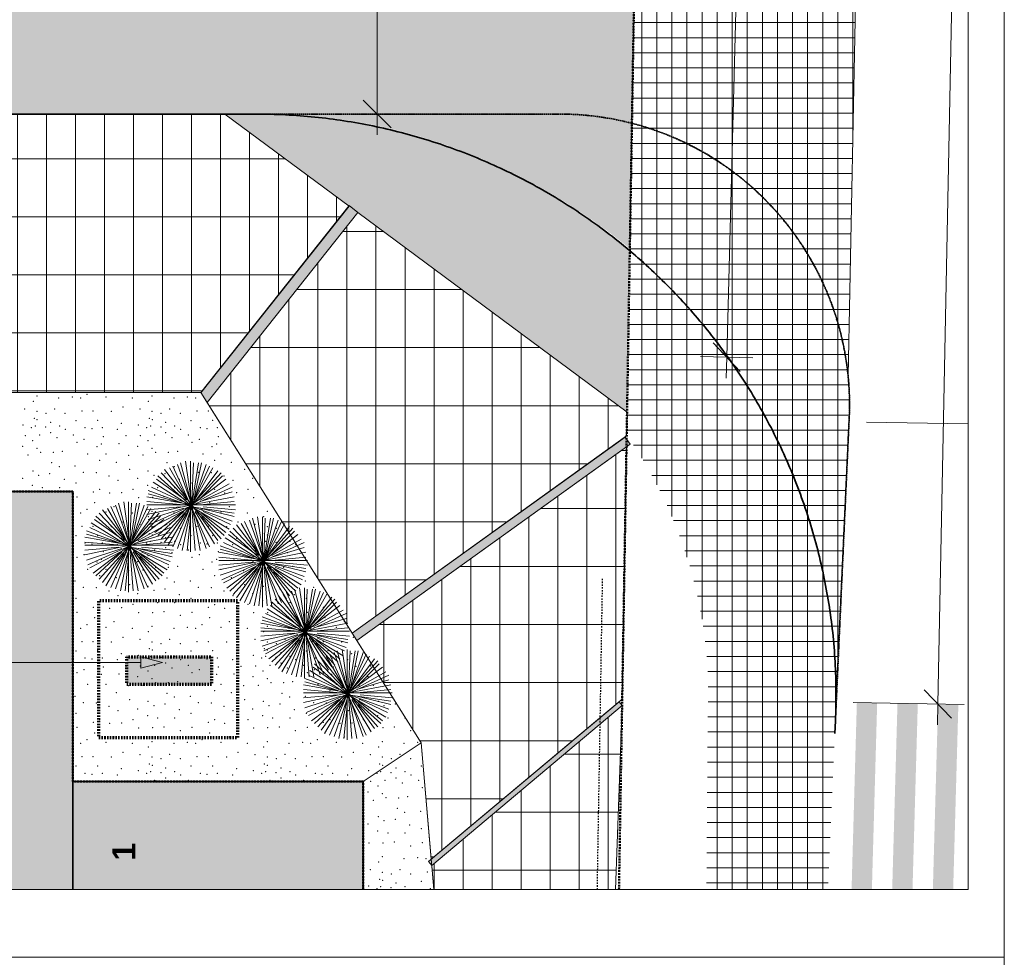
# Model space of a CAD drawing. Extents: x 169 to 11746, y 128 to 5830.
# Tile 6 of 7: x 10049 to 11746, y 2643 to 4258. Entities that reach past the tile are written whole.
import ezdxf
from ezdxf.xclip import XClip

# ---------------------------------------------------------------- set-up
doc = ezdxf.new("R2010")
doc.units = 0
doc.header["$MEASUREMENT"] = 0
doc.header["$XCLIPFRAME"] = 2
for name, pattern in [('Krawędzie ukryte', [68, 48, -20]), ('Kropki przerywana 1', [100, 60, -40]), ('Przerywana', [96, 48, -48]), ('Przerywana gęsta', [36, 24, -12])]:
    doc.linetypes.add(name, pattern=pattern)
for name, color, linetype in [('134 - droga', 7, 'Continuous'), ('135 - miejsca postojowe', 7, 'Continuous'), ('FORMA - Arch 01 - 820-G Rysunki Obrazki', 7, 'Continuous'), ('FORMA - Arch 01 - PZT 0 ZAKRES OPRACOWANIA', 7, 'Continuous'), ('FORMA - Arch 01 - PZT 1 Strefy', 7, 'Continuous'), ('FORMA - Arch 01 - PZT 2 Budynki', 7, 'Continuous'), ('FORMA - Arch 01 - PZT-3 Zagospodarowanie', 7, 'Continuous'), ('FORMA - Arch 01 - PZT-6 Uzbrojenie - Oświeltlenia', 7, 'Continuous')]:
    doc.layers.add(name, color=color, linetype=linetype)
doc.styles.add('STYL_AUTOMATYCZNY_8', font='arial.ttf')
pattern_1 = [(0, (5713.44, -1207.04), (0, 100), []), (90, (5713.437, -1207.043), (-50, 0), [])]
pattern_2 = [(0, (5713.437, -1207.043), (0, 26), []), (90, (5713.437, -1207.043), (-26, 0), [])]

# ---------------------------------------------------------------- blocks, each defined once
blk = doc.blocks.new('*X6')
at = {"color": 7, "linetype": 'Continuous', "lineweight": 13, "ltscale": 0.05}
for p in [(10072.9, 3600.3), (10079.1, 3609.7), (10116.7, 3606.5), (10140.2, 3608.1), (10154.2, 3606.5), (10165.2, 3612.8), (10198, 3608.1), (10243.4, 3606.5), (10271.3, 3600.3), (10277.6, 3609.7), (10315.1, 3606.5), (10338.6, 3608.1), (10352.7, 3606.5), (10058.2, 3587.2), (10079.1, 3583.1), (10109.6, 3587.4), (10109.6, 3587.4), (10156.6, 3583.6), (10176, 3583.6), (10207.4, 3583.1), (10227.3, 3590.9), (10256.6, 3587.2), (10277.6, 3583.1), (10308, 3587.4), (10308, 3587.4), (10355, 3583.6), (10374.4, 3583.6), (10074.4, 3571), (10079.5, 3568.9), (10094.8, 3579.9), (10102.6, 3564.3), (10127.6, 3579.9), (10146.4, 3567.4), (10183.8, 3567.9), (10272.9, 3571), (10278, 3568.9), (10293.2, 3579.9), (10301.1, 3564.3), (10326.1, 3579.9), (10344.9, 3567.4), (10382.2, 3567.9), (10055.2, 3559.5), (10069.7, 3554.9), (10076.5, 3557.9), (10094.2, 3556.3), (10118.3, 3558), (10128.3, 3552.3), (10162.1, 3554.9), (10173.8, 3553.3), (10191.8, 3554.9), (10217.9, 3552.3), (10224.6, 3562.7), (10253.7, 3559.5), (10268.2, 3554.9), (10275, 3557.9), (10292.7, 3556.3), (10316.7, 3558), (10326.7, 3552.3), (10360.5, 3554.9), (10372.3, 3553.3), (10390.2, 3554.9), (10059, 3541.4), (10071.8, 3532.9), (10083.8, 3542.7), (10102.8, 3546.7), (10113.6, 3538.1), (10141.7, 3542.7), (10148, 3530.1), (10160.5, 3534.8), (10193.3, 3539.9), (10232.5, 3541.1), (10257.5, 3541.4), (10270.3, 3532.9), (10282.3, 3542.7), (10301.2, 3546.7), (10312, 3538.1), (10340.2, 3542.7), (10346.4, 3530.1), (10358.9, 3534.8), (10391.8, 3539.9), (10054.5, 3522.9), (10079.1, 3519.8), (10085.4, 3512.9), (10122.9, 3514.5), (10182.4, 3522.3), (10190.2, 3527), (10220.5, 3527.7), (10253, 3522.9), (10277.6, 3519.8), (10283.8, 3512.9), (10321.4, 3514.5), (10380.8, 3522.3), (10388.7, 3527), (10063.7, 3508.2), (10107.3, 3512.7), (10166.8, 3509.8), (10187.1, 3498.9), (10198, 3509.8), (10237.1, 3507.4), (10262.2, 3508.2), (10305.8, 3512.7), (10365.2, 3509.8), (10385.5, 3498.9), (10396.5, 3509.8), (10072.3, 3480.5), (10104.7, 3494.7), (10117.8, 3487.8), (10145, 3489.3), (10215.8, 3495.2), (10238.7, 3483.2), (10270.8, 3480.5), (10303.1, 3494.7), (10316.2, 3487.8), (10343.5, 3489.3), (10414.2, 3495.2), (10437.2, 3483.2), (10054.4, 3467.6), (10082.2, 3473.2), (10101.3, 3475.7), (10126.1, 3466), (10158.9, 3478.5), (10181.2, 3477.9), (10203.1, 3472), (10203.1, 3472), (10218.9, 3464.3), (10252.8, 3467.6), (10280.6, 3473.2), (10299.7, 3475.7), (10324.5, 3466), (10357.4, 3478.5), (10379.6, 3477.9), (10401.6, 3472), (10401.6, 3472), (10417.3, 3464.3), (10451.2, 3467.6), (10071.3, 3455.9), (10088.5, 3451.9), (10118.3, 3451.9), (10146.4, 3459.7), (10187.1, 3448.8), (10244.6, 3449.1), (10269.7, 3455.9), (10287, 3451.9), (10316.7, 3451.9), (10344.9, 3459.7), (10385.5, 3448.8), (10443, 3449.1), (10148.1, 3435.8), (10176.1, 3444.1), (10204.3, 3442.5), (10225, 3443.3), (10254.4, 3434.7), (10278.5, 3434.9), (10298.2, 3436.5), (10298.2, 3436.5), (10326.1, 3430), (10346.5, 3435.8), (10374.6, 3444.1), (10402.7, 3442.5), (10423.5, 3443.3), (10452.8, 3434.7), (10165.2, 3414.4), (10178.6, 3426), (10212.1, 3419.1), (10277.6, 3411.2), (10363.6, 3414.4), (10377, 3426), (10410.6, 3419.1), (10476, 3411.2), (10154.2, 3408.1), (10198, 3409.7), (10243.4, 3408.1), (10271.3, 3401.9), (10315.1, 3408.1), (10338.6, 3409.7), (10352.7, 3408.1), (10396.5, 3409.7), (10441.8, 3408.1), (10469.7, 3401.9), (10156.6, 3385.2), (10176, 3385.2), (10207.4, 3384.7), (10227.3, 3392.5), (10256.6, 3388.8), (10277.6, 3384.7), (10293.2, 3381.5), (10308, 3389), (10308, 3389), (10326.1, 3381.5), (10355, 3385.2), (10374.4, 3385.2), (10405.9, 3384.7), (10425.7, 3392.5), (10455.1, 3388.8), (10476, 3384.7), (10491.7, 3381.5), (10146.4, 3369), (10183.8, 3369.4), (10224.6, 3364.3), (10253.7, 3361.1), (10272.9, 3372.6), (10278, 3370.5), (10301.1, 3365.9), (10344.9, 3369), (10382.2, 3369.4), (10423.1, 3364.3), (10452.1, 3361.1), (10471.3, 3372.6), (10476.4, 3370.5), (10499.5, 3365.9), (10141.7, 3344.2), (10162.1, 3356.5), (10173.8, 3354.9), (10191.8, 3356.5), (10217.9, 3353.9), (10268.2, 3356.5), (10275, 3359.5), (10282.3, 3344.2), (10292.7, 3357.9), (10301.2, 3348.2), (10316.7, 3359.6), (10326.7, 3353.9), (10340.2, 3344.2), (10360.5, 3356.5), (10372.3, 3354.9), (10390.2, 3356.5), (10416.3, 3353.9), (10466.6, 3356.5), (10473.4, 3359.5), (10480.7, 3344.2), (10491.1, 3357.9), (10499.7, 3348.2), (10515.1, 3359.6), (10525.2, 3353.9), (10148, 3331.7), (10160.5, 3336.4), (10190.2, 3328.6), (10193.3, 3341.5), (10220.5, 3329.2), (10232.5, 3342.7), (10257.5, 3343), (10270.3, 3334.5), (10312, 3339.7), (10346.4, 3331.7), (10358.9, 3336.4), (10388.7, 3328.6), (10391.8, 3341.5), (10418.9, 3329.2), (10430.9, 3342.7), (10455.9, 3343), (10468.7, 3334.5), (10510.5, 3339.7), (10166.8, 3311.4), (10182.4, 3323.9), (10198, 3311.4), (10253, 3324.5), (10262.2, 3309.8), (10277.6, 3321.4), (10283.8, 3314.5), (10305.8, 3314.3), (10321.4, 3316.1), (10365.2, 3311.4), (10380.8, 3323.9), (10396.5, 3311.4), (10451.4, 3324.5), (10460.6, 3309.8), (10476, 3321.4), (10482.3, 3314.5), (10504.2, 3314.3), (10519.8, 3316.1), (10187.1, 3300.4), (10215.8, 3296.8), (10237.1, 3309), (10303.1, 3296.2), (10385.5, 3300.4), (10414.2, 3296.8), (10435.5, 3309), (10501.6, 3296.2), (10145, 3290.9), (10158.9, 3280.1), (10181.2, 3279.5), (10238.7, 3284.8), (10270.8, 3282.1), (10299.7, 3277.3), (10316.2, 3289.4), (10343.5, 3290.9), (10357.4, 3280.1), (10379.6, 3279.5), (10437.2, 3284.8), (10469.2, 3282.1), (10498.2, 3277.3), (10514.7, 3289.4), (10541.9, 3290.9), (10555.8, 3280.1), (10146.4, 3261.3), (10203.1, 3273.6), (10203.1, 3273.6), (10218.9, 3265.9), (10252.8, 3269.2), (10280.6, 3274.8), (10324.5, 3267.6), (10344.9, 3261.3), (10401.6, 3273.6), (10401.6, 3273.6), (10417.3, 3265.9), (10451.2, 3269.2), (10479, 3274.8), (10523, 3267.6), (10543.3, 3261.3), (10176.1, 3245.7), (10187.1, 3250.4), (10204.3, 3244.1), (10225, 3244.9), (10244.6, 3250.7), (10269.7, 3257.5), (10287, 3253.5), (10316.7, 3253.5), (10374.6, 3245.7), (10385.5, 3250.4), (10402.7, 3244.1), (10423.5, 3244.9), (10443, 3250.7), (10468.2, 3257.5), (10485.4, 3253.5), (10515.1, 3253.5), (10573, 3245.7), (10584, 3250.4), (10148.1, 3237.3), (10178.6, 3227.6), (10254.4, 3236.3), (10278.5, 3236.5), (10298.2, 3238.1), (10298.2, 3238.1), (10326.1, 3231.6), (10346.5, 3237.3), (10377, 3227.6), (10452.8, 3236.3), (10476.9, 3236.5), (10496.7, 3238.1), (10496.7, 3238.1), (10524.5, 3231.6), (10544.9, 3237.3), (10575.4, 3227.6), (10154.2, 3209.7), (10165.2, 3216), (10198, 3211.3), (10212.1, 3220.7), (10243.4, 3209.7), (10277.6, 3212.8), (10315.1, 3209.7), (10338.6, 3211.3), (10352.7, 3209.7), (10363.6, 3216), (10396.5, 3211.3), (10410.6, 3220.7), (10441.8, 3209.7), (10476, 3212.8), (10513.6, 3209.7), (10537, 3211.3), (10551.1, 3209.7), (10562.1, 3216), (10594.9, 3211.3), (10609, 3220.7), (10227.3, 3194.1), (10256.6, 3190.4), (10271.3, 3203.5), (10308, 3190.6), (10308, 3190.6), (10425.7, 3194.1), (10455.1, 3190.4), (10469.7, 3203.5), (10506.5, 3190.6), (10506.5, 3190.6), (10624.2, 3194.1), (10156.6, 3186.7), (10176, 3186.8), (10207.4, 3186.2), (10272.9, 3174.2), (10277.6, 3186.2), (10293.2, 3183.1), (10326.1, 3183.1), (10355, 3186.7), (10374.4, 3186.8), (10405.9, 3186.2), (10471.3, 3174.2), (10476, 3186.2), (10491.7, 3183.1), (10524.5, 3183.1), (10553.4, 3186.7), (10572.9, 3186.8), (10604.3, 3186.2), (10146.4, 3170.6), (10162.1, 3158.1), (10173.8, 3156.5), (10183.8, 3171), (10191.8, 3158.1), (10224.6, 3165.9), (10253.7, 3162.7), (10268.2, 3158.1), (10275, 3161.1), (10278, 3172.1), (10292.7, 3159.5), (10301.1, 3167.5), (10316.7, 3161.2), (10344.9, 3170.6), (10360.5, 3158.1), (10372.3, 3156.5), (10382.2, 3171), (10390.2, 3158.1), (10423.1, 3165.9), (10452.1, 3162.7), (10466.6, 3158.1), (10473.4, 3161.1), (10476.4, 3172.1), (10491.1, 3159.5), (10499.5, 3167.5), (10515.1, 3161.2), (10543.3, 3170.6), (10558.9, 3158.1), (10570.7, 3156.5), (10580.7, 3171), (10588.7, 3158.1), (10621.5, 3165.9), (10141.7, 3145.8), (10193.3, 3143), (10217.9, 3155.5), (10232.5, 3144.3), (10257.5, 3144.6), (10282.3, 3145.8), (10301.2, 3149.8), (10312, 3141.3), (10326.7, 3155.5), (10340.2, 3145.8), (10391.8, 3143), (10416.3, 3155.5), (10430.9, 3144.3), (10455.9, 3144.6), (10480.7, 3145.8), (10499.7, 3149.8), (10510.5, 3141.3), (10525.2, 3155.5), (10538.6, 3145.8), (10590.2, 3143), (10614.7, 3155.5), (10629.3, 3144.3), (10654.3, 3144.6), (10148, 3133.3), (10160.5, 3138), (10182.4, 3125.5), (10190.2, 3130.2), (10220.5, 3130.8), (10253, 3126.1), (10270.3, 3136.1), (10277.6, 3123), (10346.4, 3133.3), (10358.9, 3138), (10380.8, 3125.5), (10388.7, 3130.2), (10418.9, 3130.8), (10451.4, 3126.1), (10468.7, 3136.1), (10476, 3123), (10544.9, 3133.3), (10557.4, 3138), (10579.3, 3125.5), (10587.1, 3130.2), (10617.4, 3130.8), (10649.8, 3126.1), (10166.8, 3113), (10198, 3113), (10237.1, 3110.6), (10262.2, 3111.4), (10283.8, 3116.1), (10305.8, 3115.9), (10321.4, 3117.7), (10365.2, 3113), (10396.5, 3113), (10435.5, 3110.6), (10460.6, 3111.4), (10482.3, 3116.1), (10504.2, 3115.9), (10519.8, 3117.7), (10563.6, 3113), (10594.9, 3113), (10634, 3110.6), (10659.1, 3111.4), (10145, 3092.5), (10187.1, 3102), (10215.8, 3098.4), (10303.1, 3097.8), (10316.2, 3091), (10343.5, 3092.5), (10385.5, 3102), (10414.2, 3098.4), (10501.6, 3097.8), (10514.7, 3091), (10541.9, 3092.5), (10584, 3102), (10612.6, 3098.4), (10158.9, 3081.7), (10181.2, 3081.1), (10203.1, 3075.1), (10203.1, 3075.1), (10238.7, 3086.4), (10270.8, 3083.7), (10280.6, 3076.3), (10299.7, 3078.9), (10357.4, 3081.7), (10379.6, 3081.1), (10401.6, 3075.1), (10401.6, 3075.1), (10437.2, 3086.4), (10469.2, 3083.7), (10479, 3076.3), (10498.2, 3078.9), (10555.8, 3081.7), (10578.1, 3081.1), (10600, 3075.1), (10600, 3075.1), (10635.6, 3086.4), (10667.7, 3083.7), (10677.5, 3076.3), (10696.6, 3078.9), (10146.4, 3062.9), (10218.9, 3067.4), (10252.8, 3070.7), (10269.7, 3059.1), (10287, 3055.1), (10316.7, 3055.1), (10324.5, 3069.2), (10344.9, 3062.9), (10417.3, 3067.4), (10451.2, 3070.7), (10468.2, 3059.1), (10485.4, 3055.1), (10515.1, 3055.1), (10523, 3069.2), (10543.3, 3062.9), (10615.8, 3067.4), (10649.7, 3070.7), (10666.6, 3059.1), (10683.9, 3055.1), (10713.6, 3055.1), (10148.1, 3038.9), (10176.1, 3047.3), (10187.1, 3052), (10204.3, 3045.7), (10225, 3046.5), (10244.6, 3052.2), (10254.4, 3037.9), (10278.5, 3038.1), (10298.2, 3039.7), (10298.2, 3039.7), (10346.5, 3038.9), (10374.6, 3047.3), (10385.5, 3052), (10402.7, 3045.7), (10423.5, 3046.5), (10443, 3052.2), (10452.8, 3037.9), (10476.9, 3038.1), (10496.7, 3039.7), (10496.7, 3039.7), (10544.9, 3038.9), (10573, 3047.3), (10584, 3052), (10601.2, 3045.7), (10621.9, 3046.5), (10641.5, 3052.2), (10651.2, 3037.9), (10675.4, 3038.1), (10695.1, 3039.7), (10695.1, 3039.7), (10178.6, 3029.2), (10212.1, 3022.2), (10326.1, 3033.2), (10377, 3029.2), (10410.6, 3022.2), (10524.5, 3033.2), (10575.4, 3029.2), (10609, 3022.2), (10723, 3033.2), (10154.2, 3011.3), (10165.2, 3017.5), (10198, 3012.9), (10243.4, 3011.3), (10271.3, 3005.1), (10277.6, 3014.4), (10315.1, 3011.3), (10338.6, 3012.9), (10352.7, 3011.3), (10363.6, 3017.5), (10396.5, 3012.9), (10441.8, 3011.3), (10469.7, 3005.1), (10476, 3014.4), (10513.6, 3011.3), (10537, 3012.9), (10551.1, 3011.3), (10562.1, 3017.5), (10594.9, 3012.9), (10640.3, 3011.3), (10668.2, 3005.1), (10674.5, 3014.4), (10712, 3011.3), (10735.5, 3012.9), (10156.6, 2988.3), (10176, 2988.4), (10207.4, 2987.8), (10227.3, 2995.7), (10256.6, 2992), (10277.6, 2987.8), (10308, 2992.2), (10308, 2992.2), (10355, 2988.3), (10374.4, 2988.4), (10405.9, 2987.8), (10425.7, 2995.7), (10455.1, 2992), (10476, 2987.8), (10506.5, 2992.2), (10506.5, 2992.2), (10553.4, 2988.3), (10572.9, 2988.4), (10604.3, 2987.8), (10624.2, 2995.7), (10653.5, 2992), (10674.5, 2987.8), (10704.9, 2992.2), (10704.9, 2992.2), (10146.4, 2972.2), (10183.8, 2972.6), (10272.9, 2975.8), (10278, 2973.7), (10293.2, 2984.7), (10326.1, 2984.7), (10344.9, 2972.2), (10382.2, 2972.6), (10471.3, 2975.8), (10476.4, 2973.7), (10491.7, 2984.7), (10524.5, 2984.7), (10543.3, 2972.2), (10580.7, 2972.6), (10669.8, 2975.8), (10674.9, 2973.7), (10690.1, 2984.7), (10162.1, 2959.7), (10173.8, 2958.1), (10191.8, 2959.7), (10217.9, 2957), (10224.6, 2967.5), (10253.7, 2964.2), (10268.2, 2959.7), (10275, 2962.7), (10292.7, 2961.1), (10301.1, 2969.1), (10316.7, 2962.8), (10326.7, 2957), (10360.5, 2959.7), (10372.3, 2958.1), (10390.2, 2959.7), (10416.3, 2957), (10423.1, 2967.5), (10452.1, 2964.2), (10466.6, 2959.7), (10473.4, 2962.7), (10491.1, 2961.1), (10499.5, 2969.1), (10515.1, 2962.8), (10525.2, 2957), (10558.9, 2959.7), (10570.7, 2958.1), (10588.7, 2959.7), (10614.7, 2957), (10621.5, 2967.5), (10650.6, 2964.2), (10141.7, 2947.4), (10232.5, 2945.9), (10257.5, 2946.1), (10282.3, 2947.4), (10301.2, 2951.4), (10340.2, 2947.4), (10430.9, 2945.9), (10455.9, 2946.1), (10480.7, 2947.4), (10499.7, 2951.4), (10538.6, 2947.4), (10629.3, 2945.9)]:
    blk.add_point(p, dxfattribs=at)
blk = doc.blocks.new('*X8')
at = {"color": 7, "linetype": 'Continuous', "lineweight": 13, "ltscale": 0.05}
for p in [(10723, 2984.7), (10741.7, 2972.2), (10665, 2959.7), (10671.8, 2962.7), (10689.5, 2961.1), (10697.9, 2969.1), (10713.6, 2962.8), (10723.6, 2957), (10654.3, 2946.1), (10667.1, 2937.7), (10679.2, 2947.4), (10698.1, 2951.4), (10708.9, 2942.9), (10737, 2947.4), (10649.8, 2927.7), (10674.5, 2924.6), (10718.3, 2919.3), (10743.3, 2934.9), (10659.1, 2913), (10680.7, 2917.7), (10702.6, 2917.5), (10667.7, 2885.3), (10700, 2899.4), (10713.1, 2892.6), (10740.4, 2894.1), (10649.7, 2872.3), (10677.5, 2877.9), (10696.6, 2880.5), (10721.4, 2870.8), (10641.5, 2853.8), (10666.6, 2860.6), (10683.9, 2856.7), (10713.6, 2856.7), (10741.7, 2864.5), (10651.2, 2839.5), (10675.4, 2839.7), (10695.1, 2841.3), (10695.1, 2841.3), (10723, 2834.8), (10743.4, 2840.5), (10668.2, 2806.7), (10674.5, 2816), (10712, 2812.9), (10735.5, 2814.4), (10749.6, 2812.9), (10653.5, 2793.6), (10674.5, 2789.4), (10690.1, 2786.3), (10704.9, 2793.7), (10704.9, 2793.7), (10723, 2786.3), (10751.9, 2789.9), (10669.8, 2777.3), (10674.9, 2775.2), (10697.9, 2770.6), (10741.7, 2773.8), (10650.6, 2765.8), (10665, 2761.2), (10671.8, 2764.2), (10689.5, 2762.7), (10713.6, 2764.4), (10757.4, 2761.2)]:
    blk.add_point(p, dxfattribs=at)
blk = doc.blocks.new('Rysunek_1_1', base_point=(5713.4, -1207))
at = {"linetype": 'Continuous', "lineweight": 5}
blk.add_hatch(color=7, dxfattribs=at).paths.add_polyline_path([(10295.6, 3150.6), (10258.3, 3160.6), (10258.3, 3140.6)])
at = {"layer": '134 - droga', "linetype": 'Continuous', "lineweight": 13}
h = blk.add_hatch(dxfattribs=at)
h.set_pattern_fill('Siatka_50x100_0001', color=9, style=0, pattern_type=2)
h.set_pattern_definition([(0, (10245.34, 3718.45), (0, 100), []), (90, (10245.337, 3718.45), (-50, 0), [])])
h.paths.add_polyline_path([(9920.2, 4095.4), (10029.3, 3615.5), (10361.7, 3615.4), (10617.2, 3936.6), (10402.9, 4095.4)])
h = blk.add_hatch(dxfattribs=at)
h.set_pattern_fill('Siatka_50x100_0001', color=9, style=0, pattern_type=2)
h.set_pattern_definition([(0, (10926.76, 3215.92), (0, 100), []), (90, (10926.756, 3215.917), (-50, 0), [])])
h.paths.add_polyline_path([(11095.2, 3522.2), (10630.2, 3188.4), (10741.3, 3012), (10758.8, 2811.7), (11087.8, 3087.6)])
at = {"layer": '135 - miejsca postojowe', "linetype": 'Continuous', "lineweight": 13}
h = blk.add_hatch(dxfattribs=at)
h.set_pattern_fill('Siatka_50x100_0001', color=251, style=0, pattern_type=2)
h.set_pattern_definition(pattern_1)
h.paths.add_polyline_path([(10632, 3925.6), (10372.4, 3598.4), (10622.2, 3201.1), (11095.5, 3540.9), (11096.2, 3581.7)])
h = blk.add_hatch(dxfattribs=at)
h.set_pattern_fill('Siatka_50x100_0001', color=251, style=0, pattern_type=2)
h.set_pattern_definition(pattern_1)
h.paths.add_polyline_path([(11088, 3076.4), (10759.7, 2801.1), (10763.3, 2759.8), (11076.4, 2759.8)])
at = {"layer": 'FORMA - Arch 01 - 820-G Rysunki Obrazki', "linetype": 'Continuous', "lineweight": 5}
blk.add_hatch(color=7, dxfattribs=at).paths.add_polyline_path([(10380.2, 3160.4), (10234, 3160.4), (10234, 3112.6), (10380.2, 3112.6)])
at = {"layer": 'FORMA - Arch 01 - PZT 1 Strefy', "linetype": 'Continuous', "lineweight": 0}
for color, points in [(250, [(3568.4, 3442.4), (4037.9, 3442.4), (4084.9, 3395.4), (5591.2, 3395.4, -0.233884), (5670.7, 3356.1, -0.164402), (5691.2, 3295.4), (5691.2, 2643), (8491.1, 2643), (8491.1, 2795.4), (9491.1, 2795.4), (9491.1, 2643), (9609.2, 2643), (9609.2, 2759.8), (10141.1, 2759.8), (10141.1, 3445.4), (7298.7, 3445.4, -0.414214), (6998.7, 3745.4), (6998.7, 3795.4, -0.414214), (7298.7, 4095.4), (10979.6, 4095.4, -0.063253), (11104.6, 4079.6), (11115.9, 4709.2, -0.052799), (10999.4, 4693), (7098.7, 4695.4, -0.086628), (7064.8, 4701.4), (5671.8, 4699.4), (5670.7, 4245.4), (5670.7, 3875.4), (5045.2, 3875.4), (4325.2, 3875.4), (3568.4, 3875.4)]), (135, [(10141.1, 2945.4), (10141.1, 2759.8), (10641.1, 2759.8), (10641.1, 2945.4)])]:
    blk.add_hatch(color=color, dxfattribs=at).paths.add_polyline_path(points)
at = {"layer": 'FORMA - Arch 01 - PZT 1 Strefy', "linetype": 'Continuous', "lineweight": 13}
for points in [[(11096.2, 3581.7), (11100.9, 3860, 0.149826), (10545.7, 4095.4), (10402.9, 4095.4)], [(10545.7, 4095.4, -0.147453), (11100.9, 3863.6), (11104.6, 4080.6, 0.047594), (11010.7, 4094.7)]]:
    blk.add_hatch(color=8, dxfattribs=at).paths.add_polyline_path(points)
at = {"layer": 'FORMA - Arch 01 - PZT 2 Budynki', "linetype": 'Continuous', "lineweight": 13}
for points in [[(10632, 3925.6), (10617, 3937.6), (10361.5, 3615.7), (10372.4, 3598.4)], [(10622.2, 3201.1), (10630.2, 3188.4), (11101.5, 3526.7), (11092.7, 3538.9)], [(10759.7, 2801.1), (11088, 3076.4), (11082.4, 3083.1), (10754.1, 2807.8)]]:
    blk.add_hatch(color=51, dxfattribs=at).paths.add_polyline_path(points)
at = {"layer": 'FORMA - Arch 01 - PZT-3 Zagospodarowanie', "linetype": 'Continuous', "lineweight": 13}
h = blk.add_hatch(dxfattribs=at)
h.set_pattern_fill('Izolacja_twarda_0001', color=11, style=0, pattern_type=2)
h.set_pattern_definition(pattern_2)
h.paths.add_polyline_path([(11115.9, 4709.2), (11104.6, 4079.6, -0.314753), (11477.2, 3644.6), (11506.1, 5103.5, -0.280186)])
h = blk.add_hatch(dxfattribs=at)
h.set_pattern_fill('Izolacja_twarda_0001', color=51, style=0, pattern_type=2)
h.set_pattern_definition(pattern_2)
h.paths.add_polyline_path([(11104.6, 4079.6), (11100.9, 3860, -0.22448), (11456.2, 3082.5), (11479.1, 3572.7, 0.354776)])
h = blk.add_hatch(dxfattribs=at)
h.set_pattern_fill('Izolacja_twarda_0001', color=221, style=0, pattern_type=2)
h.set_pattern_definition(pattern_2)
h.paths.add_polyline_path([(11100.9, 3860), (11095.5, 3542.4, -0.16543), (11235.5, 3059.9), (11233.2, 2759.8), (11442.1, 2759.8), (11454.3, 3028.1, 0.238456)])
at = {"layer": 'FORMA - Arch 01 - PZT-3 Zagospodarowanie', "linetype": 'Continuous', "lineweight": 5}
blk.add_hatch(color=7, dxfattribs=at).paths.add_polyline_path([(10112.3, 3445.4), (10141.1, 2945.4), (10141.1, 3445.4)])
at = {"layer": 'FORMA - Arch 01 - PZT-6 Uzbrojenie - Oświeltlenia', "linetype": 'Continuous', "lineweight": 25}
for points in [[(9681.5, 4205.4), (10181.5, 4205.4), (10181.5, 4240.4), (9681.5, 4240.4)], [(9681.5, 4135.4), (10181.5, 4135.4), (10181.5, 4170.4), (9681.5, 4170.4)], [(11483.2, 2759.8), (11518.2, 2759.8), (11527.3, 3081.2), (11492.3, 3082.2)], [(11553.2, 2759.8), (11588.2, 2759.8), (11597.3, 3079.3), (11562.3, 3080.3)], [(11623.3, 2759.8), (11658.3, 2759.8), (11667.2, 3077.3), (11632.2, 3078.3)]]:
    blk.add_hatch(color=5, dxfattribs=at).paths.add_polyline_path(points)
at = {"color": 7, "linetype": 'Continuous', "lineweight": 13, "ltscale": 0.05}
for p, q in [((11632, 3079), (11682.8, 5646.7)), ((11268, 3676.6), (11304.2, 5076.6)), ((10665.4, 4095.4), (10665.4, 4695.4)), ((10949.6, 4095.4), (10620.4, 4095.4)), ((10665.4, 4059.4), (10665.4, 4095.4)), ((11313, 3675.5), (11223, 3677.8)), ((11267.1, 3640.7), (11268, 3676.6)), ((11684.2, 3561.9), (11508.7, 3564.4)), ((10335.4, 3497.2), (10346.2, 3422.1)), ((10343.6, 3497.2), (10343.6, 3341.3)), ((10299.1, 3483.2), (10346.2, 3422.1)), ((10307.4, 3485.8), (10346.2, 3418.9)), ((10313.1, 3489), (10376.7, 3349.6)), ((10371, 3491.5), (10321.4, 3347)), ((10321.4, 3491.5), (10346.2, 3422.1)), ((10326.5, 3494.7), (10346.2, 3422.1)), ((10357.7, 3494.7), (10346.2, 3422.1)), ((10348.7, 3494.7), (10346.2, 3427.9)), ((10376.7, 3489), (10346.2, 3422.1)), ((10382.5, 3485.8), (10346.2, 3422.1)), ((10362.7, 3494.7), (10348.7, 3427.9)), ((10390.8, 3480.7), (10348.7, 3424.7)), ((10285.1, 3466.7), (10335.4, 3430.4)), ((10401.6, 3369.3), (10287.6, 3472.4)), ((10396.5, 3477.5), (10293.4, 3363.6)), ((10293.4, 3477.5), (10337.9, 3430.4)), ((10404.8, 3466.7), (10346.2, 3422.1)), ((10399, 3472.4), (10357.7, 3430.4)), ((10271.1, 3447), (10415.6, 3394.1)), ((10415.6, 3452.7), (10273.6, 3388.4)), ((10276.8, 3452.7), (10329.6, 3427.9)), ((10279.4, 3461), (10346.2, 3418.9)), ((10410.5, 3458.4), (10360.2, 3430.4)), ((10268.5, 3436.1), (10346.2, 3422.1)), ((10271.1, 3441.2), (10332.2, 3424.7)), ((10418.8, 3436.1), (10346.2, 3422.1)), ((10415.6, 3444.4), (10360.2, 3427.9)), ((10192.3, 3413.6), (10239.4, 3352.5)), ((10200.6, 3416.1), (10239.4, 3349.3)), ((10206.3, 3419.3), (10270, 3279.9)), ((10264.2, 3421.9), (10214.6, 3277.4)), ((10214.6, 3421.9), (10239.4, 3352.5)), ((10219.7, 3425.1), (10239.4, 3352.5)), ((10228.6, 3427.6), (10239.4, 3352.5)), ((10236.9, 3427.6), (10236.9, 3271.6)), ((10250.9, 3425.1), (10239.4, 3352.5)), ((10242, 3425.1), (10239.4, 3358.2)), ((10270, 3419.3), (10239.4, 3352.5)), ((10275.7, 3416.1), (10239.4, 3352.5)), ((10256, 3425.1), (10242, 3358.2)), ((10284, 3411), (10242, 3355)), ((10268.5, 3427.9), (10332.2, 3422.1)), ((10421.3, 3422.1), (10268.5, 3422.1)), ((10346.2, 3422.1), (10268.5, 3405.6)), ((10268.5, 3413.8), (10326.5, 3418.9)), ((10271.1, 3396.7), (10332.2, 3416.4)), ((10346.2, 3422.1), (10282.5, 3374.4)), ((10346.2, 3422.1), (10304.8, 3352.1)), ((10346.2, 3422.1), (10329.6, 3343.8)), ((10346.2, 3422.1), (10390.8, 3361)), ((10346.2, 3422.1), (10360.2, 3343.8)), ((10346.2, 3418.9), (10418.8, 3408.1)), ((10346.2, 3418.9), (10410.5, 3380.1)), ((10351.9, 3343.8), (10346.2, 3416.4)), ((10360.2, 3422.1), (10418.8, 3427.9)), ((10418.8, 3402.4), (10360.2, 3416.4)), ((10421.3, 3413.8), (10365.9, 3418.9)), ((10178.3, 3397), (10228.6, 3360.8)), ((10294.8, 3299.7), (10180.8, 3402.8)), ((10289.7, 3407.9), (10186.6, 3293.9)), ((10186.6, 3407.9), (10231.1, 3360.8)), ((10298, 3397), (10239.4, 3352.5)), ((10292.2, 3402.8), (10250.9, 3360.8)), ((10276.8, 3383.3), (10329.6, 3410.7)), ((10287.6, 3369.3), (10332.2, 3410.7)), ((10299.1, 3357.8), (10335.4, 3408.1)), ((10313.1, 3349.6), (10340.5, 3410.7)), ((10337.9, 3343.8), (10343.6, 3399.8)), ((10371, 3347), (10348.7, 3410.7)), ((10385, 3355.3), (10351.9, 3410.7)), ((10404.8, 3374.4), (10362.7, 3408.1)), ((10396.5, 3363.6), (10362.7, 3402.4)), ((10365.9, 3410.7), (10413, 3388.4)), ((10494.9, 3396), (10445.3, 3251.5)), ((10445.3, 3396), (10470.1, 3326.6)), ((10450.4, 3399.2), (10470.1, 3326.6)), ((10459.3, 3401.7), (10470.1, 3326.6)), ((10467.6, 3401.7), (10467.6, 3245.7)), ((10481.6, 3399.2), (10470.1, 3326.6)), ((10472.7, 3399.2), (10470.1, 3332.3)), ((10486.7, 3399.2), (10472.7, 3332.3)), ((10164.3, 3377.3), (10308.8, 3324.5)), ((10308.8, 3383), (10166.8, 3318.7)), ((10170, 3383), (10222.9, 3358.2)), ((10172.6, 3391.3), (10239.4, 3349.3)), ((10303.7, 3388.8), (10253.4, 3360.8)), ((10520.4, 3382), (10417.3, 3268)), ((10417.3, 3382), (10461.8, 3334.9)), ((10423, 3387.7), (10470.1, 3326.6)), ((10431.3, 3390.2), (10470.1, 3323.4)), ((10437, 3393.4), (10500.7, 3254)), ((10500.7, 3393.4), (10470.1, 3326.6)), ((10506.4, 3390.2), (10470.1, 3326.6)), ((10514.7, 3385.1), (10472.7, 3329.1)), ((10161.8, 3366.5), (10239.4, 3352.5)), ((10164.3, 3371.6), (10225.4, 3355)), ((10312, 3366.5), (10239.4, 3352.5)), ((10308.8, 3374.8), (10253.4, 3358.2)), ((10403.3, 3365.4), (10470.1, 3323.4)), ((10409, 3371.1), (10459.3, 3334.9)), ((10525.5, 3273.7), (10411.6, 3376.9)), ((10528.7, 3371.1), (10470.1, 3326.6)), ((10523, 3376.9), (10481.6, 3334.9)), ((10534.4, 3362.9), (10484.1, 3334.9)), ((10161.8, 3358.2), (10225.4, 3352.5)), ((10314.5, 3352.5), (10161.8, 3352.5)), ((10239.4, 3352.5), (10161.8, 3335.9)), ((10161.8, 3344.2), (10219.7, 3349.3)), ((10164.3, 3327), (10225.4, 3346.8)), ((10239.4, 3352.5), (10175.8, 3304.7)), ((10239.4, 3352.5), (10198, 3282.5)), ((10239.4, 3352.5), (10222.9, 3274.2)), ((10239.4, 3352.5), (10284, 3291.4)), ((10239.4, 3352.5), (10253.4, 3274.2)), ((10239.4, 3349.3), (10312, 3338.5)), ((10239.4, 3349.3), (10303.7, 3310.5)), ((10245.1, 3274.2), (10239.4, 3346.8)), ((10253.4, 3352.5), (10312, 3358.2)), ((10312, 3332.8), (10253.4, 3346.8)), ((10314.5, 3344.2), (10259.1, 3349.3)), ((10395, 3351.4), (10539.5, 3298.6)), ((10395, 3345.7), (10456.1, 3329.1)), ((10539.5, 3357.1), (10397.6, 3292.8)), ((10400.7, 3357.1), (10453.6, 3332.3)), ((10539.5, 3348.9), (10484.1, 3332.3)), ((10170, 3313.7), (10222.9, 3341)), ((10180.8, 3299.7), (10225.4, 3341)), ((10192.3, 3288.2), (10228.6, 3338.5)), ((10206.3, 3279.9), (10233.7, 3341)), ((10231.1, 3274.2), (10236.9, 3330.2)), ((10264.2, 3277.4), (10242, 3341)), ((10278.2, 3285.6), (10245.1, 3341)), ((10298, 3304.7), (10256, 3338.5)), ((10289.7, 3293.9), (10256, 3332.8)), ((10259.1, 3341), (10306.3, 3318.7)), ((10392.5, 3340.6), (10470.1, 3326.6)), ((10392.5, 3332.3), (10456.1, 3326.6)), ((10545.2, 3326.6), (10392.5, 3326.6)), ((10470.1, 3326.6), (10392.5, 3310)), ((10470.1, 3326.6), (10406.5, 3278.8)), ((10470.1, 3326.6), (10428.7, 3256.6)), ((10470.1, 3326.6), (10453.6, 3248.3)), ((10542.7, 3340.6), (10470.1, 3326.6)), ((10470.1, 3326.6), (10514.7, 3265.5)), ((10470.1, 3326.6), (10484.1, 3248.3)), ((10484.1, 3326.6), (10542.7, 3332.3)), ((10392.5, 3318.3), (10450.4, 3323.4)), ((10395, 3301.1), (10456.1, 3320.9)), ((10400.7, 3287.8), (10453.6, 3315.1)), ((10411.6, 3273.7), (10456.1, 3315.1)), ((10423, 3262.3), (10459.3, 3312.6)), ((10437, 3254), (10464.4, 3315.1)), ((10470.1, 3323.4), (10542.7, 3312.6)), ((10470.1, 3323.4), (10534.4, 3284.6)), ((10475.8, 3248.3), (10470.1, 3320.9)), ((10494.9, 3251.5), (10472.7, 3315.1)), ((10509, 3259.7), (10475.8, 3315.1)), ((10542.7, 3306.9), (10484.1, 3320.9)), ((10528.7, 3278.8), (10486.7, 3312.6)), ((10545.2, 3318.3), (10489.9, 3323.4)), ((10489.9, 3315.1), (10537, 3292.8)), ((10461.8, 3248.3), (10467.6, 3304.3)), ((10520.4, 3268), (10486.7, 3306.9)), ((10522.8, 3277), (10542.5, 3204.4)), ((10531.7, 3279.5), (10542.5, 3204.4)), ((10540, 3279.5), (10540, 3123.6)), ((10554, 3277), (10542.5, 3204.4)), ((10545.1, 3277), (10542.5, 3210.2)), ((10559.1, 3277), (10545.1, 3210.2)), ((10592.8, 3259.8), (10489.7, 3145.9)), ((10489.7, 3259.8), (10534.3, 3212.7)), ((10495.4, 3265.5), (10542.5, 3204.4)), ((10503.7, 3268.1), (10542.5, 3201.3)), ((10509.4, 3271.3), (10573.1, 3131.9)), ((10567.4, 3273.8), (10517.7, 3129.3)), ((10517.7, 3273.8), (10542.5, 3204.4)), ((10573.1, 3271.3), (10542.5, 3204.4)), ((10578.8, 3268.1), (10542.5, 3204.4)), ((10587.1, 3263), (10545.1, 3207)), ((10475.7, 3243.3), (10542.5, 3201.3)), ((10481.4, 3249), (10531.7, 3212.7)), ((10597.9, 3151.6), (10484, 3254.7)), ((10601.1, 3249), (10542.5, 3204.4)), ((10595.4, 3254.7), (10554, 3212.7)), ((10467.4, 3229.3), (10611.9, 3176.4)), ((10611.9, 3235), (10470, 3170.7)), ((10473.2, 3235), (10526, 3210.2)), ((10606.8, 3240.7), (10556.5, 3212.7)), ((10611.9, 3226.7), (10556.5, 3210.2)), ((10464.9, 3218.4), (10542.5, 3204.4)), ((10464.9, 3210.2), (10528.5, 3204.4)), ((10467.4, 3223.5), (10528.5, 3207)), ((10615.1, 3218.4), (10542.5, 3204.4)), ((10556.5, 3204.4), (10615.1, 3210.2)), ((10617.7, 3204.4), (10464.9, 3204.4)), ((10542.5, 3204.4), (10464.9, 3187.9)), ((10464.9, 3196.2), (10522.8, 3201.3)), ((10467.4, 3179), (10528.5, 3198.7)), ((10473.2, 3165.6), (10526, 3193)), ((10542.5, 3204.4), (10478.9, 3156.7)), ((10484, 3151.6), (10528.5, 3193)), ((10495.4, 3140.1), (10531.7, 3190.4)), ((10542.5, 3204.4), (10501.2, 3134.4)), ((10509.4, 3131.9), (10536.8, 3193)), ((10542.5, 3204.4), (10526, 3126.1)), ((10542.5, 3204.4), (10587.1, 3143.3)), ((10542.5, 3204.4), (10556.5, 3126.1)), ((10542.5, 3201.3), (10615.1, 3190.4)), ((10542.5, 3201.3), (10606.8, 3162.4)), ((10548.3, 3126.1), (10542.5, 3198.7)), ((10567.4, 3129.3), (10545.1, 3193)), ((10581.4, 3137.6), (10548.3, 3193)), ((10615.1, 3184.7), (10556.5, 3198.7)), ((10601.1, 3156.7), (10559.1, 3190.4)), ((10617.7, 3196.2), (10562.3, 3201.3)), ((10562.3, 3193), (10609.4, 3170.7)), ((10534.3, 3126.1), (10540, 3182.2)), ((10592.8, 3145.9), (10559.1, 3184.7)), ((10569.1, 3159.3), (10616.2, 3098.2)), ((10577.4, 3161.8), (10616.2, 3095)), ((10583.1, 3165), (10646.8, 3025.6)), ((10641.1, 3167.6), (10591.4, 3023.1)), ((10591.4, 3167.6), (10616.2, 3098.2)), ((10596.5, 3170.7), (10616.2, 3098.2)), ((10605.4, 3173.3), (10616.2, 3098.2)), ((10613.7, 3173.3), (10613.7, 3017.3)), ((10627.7, 3170.7), (10616.2, 3098.2)), ((10618.8, 3170.7), (10616.2, 3103.9)), ((10646.8, 3165), (10616.2, 3098.2)), ((10652.5, 3161.8), (10616.2, 3098.2)), ((10632.8, 3170.7), (10618.8, 3103.9)), ((10660.8, 3156.7), (10618.8, 3100.7)), ((10258.3, 3150.6), (9835.6, 3150.6)), ((10555.1, 3142.7), (10605.4, 3106.4)), ((10671.6, 3045.3), (10557.7, 3148.5)), ((10666.5, 3153.6), (10563.4, 3039.6)), ((10563.4, 3153.6), (10608, 3106.4)), ((10674.8, 3142.7), (10616.2, 3098.2)), ((10669.1, 3148.5), (10627.7, 3106.4)), ((10541.1, 3123), (10685.6, 3070.2)), ((10685.6, 3128.7), (10543.7, 3064.4)), ((10546.9, 3128.7), (10599.7, 3103.9)), ((10549.4, 3137), (10616.2, 3095)), ((10680.5, 3134.5), (10630.2, 3106.4)), ((10538.6, 3112.2), (10616.2, 3098.2)), ((10541.1, 3117.3), (10602.2, 3100.7)), ((10688.8, 3112.2), (10616.2, 3098.2)), ((10685.6, 3120.5), (10630.2, 3103.9)), ((10538.6, 3103.9), (10602.2, 3098.2)), ((10691.4, 3098.2), (10538.6, 3098.2)), ((10616.2, 3098.2), (10538.6, 3081.6)), ((10538.6, 3089.9), (10596.5, 3095)), ((10541.1, 3072.7), (10602.2, 3092.4)), ((10616.2, 3098.2), (10552.6, 3050.4)), ((10616.2, 3098.2), (10574.9, 3028.1)), ((10616.2, 3098.2), (10599.7, 3019.9)), ((10616.2, 3098.2), (10660.8, 3037.1)), ((10616.2, 3098.2), (10630.2, 3019.9)), ((10616.2, 3095), (10688.8, 3084.2)), ((10616.2, 3095), (10680.5, 3056.2)), ((10622, 3019.9), (10616.2, 3092.4)), ((10630.2, 3098.2), (10688.8, 3103.9)), ((10688.8, 3078.4), (10630.2, 3092.4)), ((10691.4, 3089.9), (10636, 3095)), ((10546.9, 3059.3), (10599.7, 3086.7)), ((10557.7, 3045.3), (10602.2, 3086.7)), ((10569.1, 3033.9), (10605.4, 3084.2)), ((10583.1, 3025.6), (10610.5, 3086.7)), ((10608, 3019.9), (10613.7, 3075.9)), ((10641.1, 3023.1), (10618.8, 3086.7)), ((10655.1, 3031.3), (10622, 3086.7)), ((10674.8, 3050.4), (10632.8, 3084.2)), ((10666.5, 3039.6), (10632.8, 3078.4)), ((10636, 3086.7), (10683.1, 3064.4)), ((11677, 3078.1), (11486.2, 3081.9)), ((11631.3, 3043), (11632, 3079))]:
    blk.add_line(p, q, dxfattribs=at)
at = {"color": 7, "linetype": 'Continuous', "lineweight": 15, "ltscale": 0.05}
for p, q in [((10641.4, 4119.4), (10689.4, 4071.4)), ((11244.6, 3701.3), (11291.4, 3652)), ((11608.5, 3103.5), (11655.5, 3054.5))]:
    blk.add_line(p, q, dxfattribs=at)
at = {"color": 7, "linetype": 'Continuous', "lineweight": 5, "ltscale": 0.05}
for p, q in [((10258.3, 3140.6), (10258.3, 3160.6)), ((10295.6, 3150.6), (10258.3, 3160.6)), ((10295.6, 3150.6), (10258.3, 3140.6))]:
    blk.add_line(p, q, dxfattribs=at)
at = {"color": 7, "linetype": 'Continuous', "lineweight": 13, "ltscale": 0.05, "flags": 128}
blk.add_lwpolyline([(7415.5, 3576.4), (7415.5, 3445.4), (7917.7, 3445.4), (8981.9, 3445.4), (10141.1, 3445.4), (10141.1, 2945.4), (10641.1, 2945.4), (10741.3, 3012), (10361.5, 3615.7), (9241.3, 3615.9), (9249.6, 3597.6), (8985.9, 3478.3), (7908.9, 3479.9), (7750.3, 3556.4), (7759.9, 3576.4)], close=True, dxfattribs=at)
blk.add_lwpolyline([(10763.3, 2759.8), (10741.3, 3012), (10641.1, 2945.4), (10641.1, 2759.8)], dxfattribs=at)
at = {"layer": '134 - droga', "color": 251, "linetype": 'Continuous', "lineweight": 13, "ltscale": 0.05, "flags": 128}
for points in [[(9920.2, 4095.4), (10029.3, 3615.5), (10361.7, 3615.4), (10617.2, 3936.6), (10402.9, 4095.4)], [(11095.2, 3522.2), (10630.2, 3188.4), (10741.3, 3012), (10758.8, 2811.7), (11087.8, 3087.6)]]:
    blk.add_lwpolyline(points, close=True, dxfattribs=at)
at = {"layer": '135 - miejsca postojowe', "color": 251, "linetype": 'Continuous', "lineweight": 13, "ltscale": 0.05, "flags": 128}
blk.add_lwpolyline([(10632, 3925.6), (10372.4, 3598.4), (10622.2, 3201.1), (11095.5, 3540.9), (11096.2, 3581.7)], close=True, dxfattribs=at)
blk.add_lwpolyline([(10763.3, 2759.8), (10759.7, 2801.1), (11088, 3076.4), (11076.4, 2759.8)], dxfattribs=at)
at = {"layer": 'FORMA - Arch 01 - 820-G Rysunki Obrazki', "color": 1, "linetype": 'Przerywana', "lineweight": 25, "ltscale": 0.05, "flags": 128}
blk.add_lwpolyline([(11053.5, 3294.7), (11044.4, 2759.8)], dxfattribs=at)
at = {"layer": 'FORMA - Arch 01 - 820-G Rysunki Obrazki', "color": 94, "linetype": 'Przerywana', "lineweight": 70, "ltscale": 0.05, "flags": 128}
for points in [[(10425.2, 3021.6), (10425.2, 3256.6), (10185.2, 3256.6), (10185.2, 3021.6)], [(10380.2, 3160.4), (10380.2, 3112.6), (10234, 3112.6), (10234, 3160.4)]]:
    blk.add_lwpolyline(points, close=True, dxfattribs=at)
at = {"layer": 'FORMA - Arch 01 - PZT 0 ZAKRES OPRACOWANIA', "color": 1, "linetype": 'Kropki przerywana 1', "lineweight": 50, "ltscale": 0.05}
blk.add_line((11082.3, 2759.8), (11134.2, 5829.8), dxfattribs=at)
at = {"layer": 'FORMA - Arch 01 - PZT 0 ZAKRES OPRACOWANIA', "color": 1, "linetype": 'Kropki przerywana 1', "lineweight": 50, "ltscale": 0.05, "flags": 128}
blk.add_lwpolyline([(10641.1, 2759.8), (10641.1, 2945.4), (10141.1, 2945.4), (10141.1, 3445.4), (5670.7, 3445.4), (5667.4, 3445.5), (5670.7, 3875.4), (2430.7, 3870.2), (2430.7, 2643)], dxfattribs=at)
at = {"layer": 'FORMA - Arch 01 - PZT 2 Budynki', "color": 7, "linetype": 'Continuous', "lineweight": 13, "ltscale": 0.05, "flags": 128}
for points in [[(10632, 3925.6), (10372.4, 3598.4), (10361.5, 3615.7), (10617, 3937.6)], [(10622.2, 3201.1), (11092.7, 3538.9), (11101.5, 3526.7), (10630.2, 3188.4)], [(10759.7, 2801.1), (11088, 3076.4), (11082.4, 3083.1), (10754.1, 2807.8)]]:
    blk.add_lwpolyline(points, close=True, dxfattribs=at)
at = {"layer": 'FORMA - Arch 01 - PZT-3 Zagospodarowanie', "color": 7, "linetype": 'Continuous', "lineweight": 35, "ltscale": 0.05}
for p, q in [((7310.5, 4095.4), (10456.3, 4095.4)), ((9397.1, 4095.4), (10456.3, 4095.4)), ((10141.1, 3445.4), (7298.7, 3445.4)), ((10141.1, 3445.4), (10141.1, 2759.8)), ((11454.3, 3028.1), (11455.3, 3049.9)), ((10641.1, 2945.4), (10141.1, 2945.4)), ((10641.1, 2945.4), (10641.1, 2759.8))]:
    blk.add_line(p, q, dxfattribs=at)
at = {"layer": 'FORMA - Arch 01 - PZT-3 Zagospodarowanie', "color": 7, "linetype": 'Krawędzie ukryte', "lineweight": 35, "ltscale": 0.05}
for p, q in [((10456.3, 4095.4), (10979.6, 4095.4)), ((11455.3, 3049.9), (11479.1, 3572.7))]:
    blk.add_line(p, q, dxfattribs=at)
at = {"layer": 'FORMA - Arch 01 - PZT-3 Zagospodarowanie', "color": 7, "linetype": 'Continuous', "lineweight": 18, "ltscale": 0.05}
for p, q in [((10141.1, 3445.4), (10052.6, 3445.4)), ((10141.1, 3306.9), (10141.1, 3445.4)), ((10741.3, 3012), (10763.3, 2759.8)), ((10625.1, 2945.4), (10641.1, 2945.4))]:
    blk.add_line(p, q, dxfattribs=at)
at = {"layer": 'FORMA - Arch 01 - PZT-3 Zagospodarowanie', "color": 7, "linetype": 'Przerywana gęsta', "lineweight": 13, "ltscale": 0.05}
blk.add_line((10141.1, 2945.4), (10641.1, 2945.4), dxfattribs=at)
at = {"layer": 'FORMA - Arch 01 - PZT-3 Zagospodarowanie', "color": 7, "linetype": 'Continuous', "lineweight": 13, "ltscale": 0.05, "flags": 128}
for points in [[(11115.9, 4709.2, 0.280186), (11506.1, 5103.5), (11477.2, 3644.6, 0.314753), (11104.6, 4079.6)], [(11104.6, 4079.6), (11100.9, 3860, -0.22448), (11456.2, 3082.5), (11479.1, 3572.7, 0.354776)]]:
    blk.add_lwpolyline(points, format="xyb", close=True, dxfattribs=at)
at = {"layer": 'FORMA - Arch 01 - PZT-3 Zagospodarowanie', "color": 7, "linetype": 'Continuous', "lineweight": 35, "ltscale": 0.05}
blk.add_arc((10456.3, 3095.4), 1000, 357.3888, 90, dxfattribs=at)
at = {"layer": 'FORMA - Arch 01 - PZT-3 Zagospodarowanie', "color": 7, "linetype": 'Krawędzie ukryte', "lineweight": 35, "ltscale": 0.05}
blk.add_arc((10979.6, 3595.4), 500, 357.3888, 90, dxfattribs=at)
at = {"color": 7, "linetype": 'Continuous', "lineweight": 13, "ltscale": 0.05}
for name in ['*X6', '*X8']:
    blk.add_blockref(name, (0, 0), dxfattribs=at)
at = {"layer": 'FORMA - Arch 01 - PZT-3 Zagospodarowanie', "color": 7, "linetype": 'Continuous', "lineweight": 15, "insert": (10228.9, 2809.2), "char_height": 40, "attachment_point": 4, "rotation": 90, "style": 'STYL_AUTOMATYCZNY_8'}
blk.add_mtext('{\\A1;\\fArial|b1|i0|c238|p0;1}', dxfattribs=at)

msp = doc.modelspace()

# ---------------------------------------------------------------- linework, layer by layer
at = {"color": 7, "linetype": 'Continuous', "lineweight": 13, "ltscale": 0.05}
for p, q in [((11746.4, 129.8), (11746.4, 5829.8)), ((11746.4, 2643), (9774.3, 2643)), ((11746.4, 129.8), (11746.4, 2643))]:
    msp.add_line(p, q, dxfattribs=at)
at = {"color": 7, "linetype": 'Continuous', "lineweight": 13, "ltscale": 0.05, "flags": 128}
msp.add_lwpolyline([(307.5, 2643), (9609.2, 2643), (9609.2, 2759.8), (11684.2, 2759.8), (11684.2, 5829.8), (307.5, 5829.8)], close=True, dxfattribs=at)

# ---------------------------------------------------------------- block references
at = {"layer": 'FORMA - Arch 01 - 820-G Rysunki Obrazki', "color": 7, "linetype": 'Continuous', "lineweight": 13, "ltscale": 0.05}
ref = msp.add_blockref('Rysunek_1_1', (5713.4, -1207), dxfattribs=at)
XClip(ref).set_block_clipping_path([(307.4632798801, 2642.997547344), (9609.2355969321, 2642.997547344), (9609.2355969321, 2759.8324486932), (11684.2451840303, 2759.8324486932), (11684.2451840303, 5829.8388235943), (307.4632798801, 5829.8388235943)])

doc.saveas('drawing.dxf')
